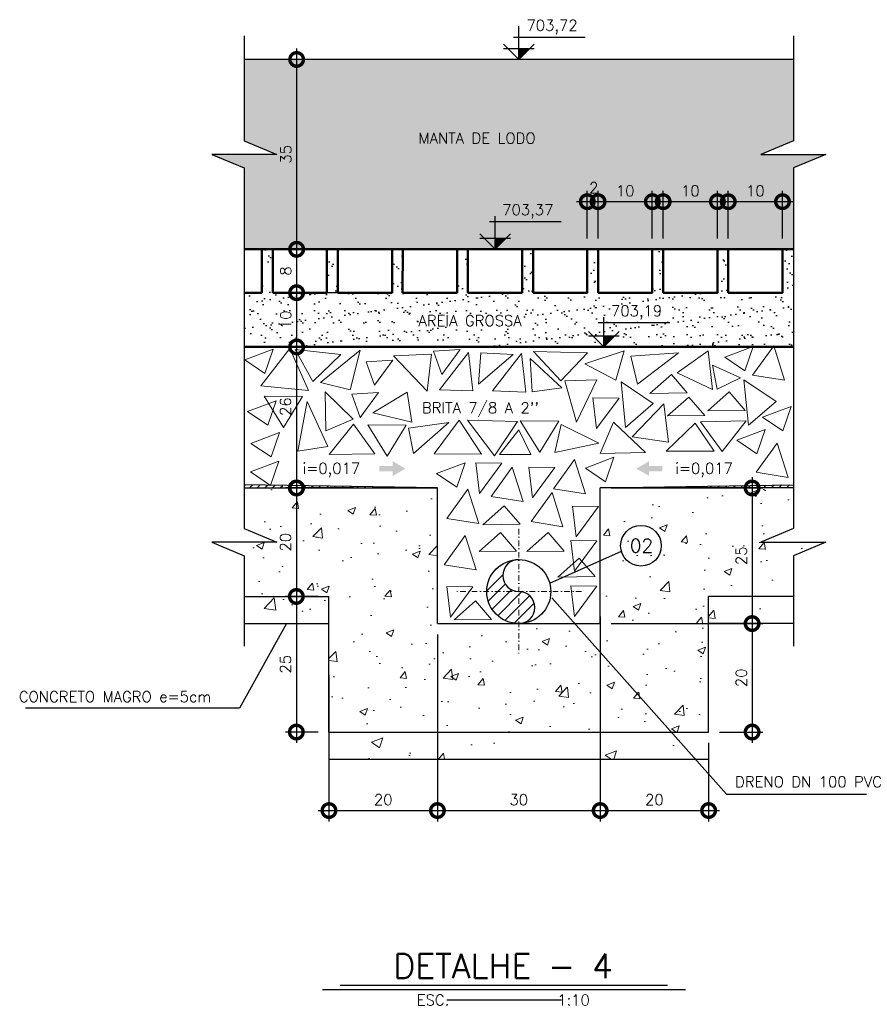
# Model space of a CAD drawing. Header units: millimetres. Extents: x 6945 to 10975, y 4271 to 7141.
# Tile 2 of 14: x 7506 to 7662, y 4643 to 4824. Entities that reach past the tile are written whole.
import ezdxf
from ezdxf.enums import TextEntityAlignment as Align

# ---------------------------------------------------------------- set-up
doc = ezdxf.new("R2010")
doc.units = ezdxf.units.MM
doc.header["$LTSCALE"] = 0.1
doc.header["$MEASUREMENT"] = 0
doc.linetypes.add('DASHDOT', pattern=[25.4, 12.7, -6.35, 0, -6.35])
doc.layers.get('Defpoints').update_dxf_attribs({"color": 200})
for name, color, linetype in [('-AREIA', 2, 'Continuous'), ('-HACHURA', 7, 'Continuous'), ('-LODO', 254, 'Continuous'), ('COTAS', 16, 'Continuous'), ('DIM', 7, 'Continuous'), ('ELEVAÇÃO', 2, 'Continuous'), ('ESTRUTURA', 6, 'Continuous'), ('LFINA', 3, 'Continuous'), ('RELAÇÀO', 2, 'Continuous'), ('TEXTO', 2, 'Continuous')]:
    doc.layers.add(name, color=color, linetype=linetype)
for name, color, linetype, lineweight in [('BAR-EIXOS', 7, 'DASHDOT', 20), ('BAR-PECAS', 2, 'Continuous', 30), ('CONCRETO', 3, 'Continuous', 9), ('PAREDE4', 3, 'Continuous', 50)]:
    doc.layers.add(name, color=color, linetype=linetype, lineweight=lineweight)
doc.styles.add('ROMAND', font='ROMANS.SHX', dxfattribs={"oblique": 15, "height": 800})
doc.styles.add('ROMANS', font='ROMANS.shx')
doc.dimstyles.new('DIM50', dxfattribs={"dimscale": 0, "dimtxt": 10, "dimasz": 20, "dimexe": 10, "dimexo": 10, "dimgap": 2.5, "dimtad": 1, "dimdec": 0, "dimtxsty": 'ROMANS', "dimblk": 'ARCHTICK', "dimblk1": 'DOTSMALL', "dimblk2": 'DOTSMALL', "dimsah": 1, "dimcen": 2.5, "dimdle": 10, "dimclrd": 7, "dimclre": 7, "dimclrt": 2, "dimazin": 0, "dimtfac": 1, "dimtdec": 0, "dimtmove": 2, "dimatfit": 3, "dimldrblk": 'ARCHTICK', "dimfxl": 0, "dimarcsym": 0})
pattern_1 = [(45, (-4558.4657, -289.1998), (-0.70710678, 0.70710678), [])]

# ---------------------------------------------------------------- blocks, each defined once
blk = doc.blocks.new('_DOTSMALL')
at = {"color": 0, "linetype": 'ByBlock', "const_width": 0.5}
blk.add_lwpolyline([(-0.0625, 0, 1), (0.0625, 0, 1)], format="xyb", close=True, dxfattribs=at)
blk = doc.blocks.new('*D4')
at = {"layer": 'Defpoints', "color": 0}
for p in [(7624.39, 4790.62), (7624.39, 4781.84), (7634.39, 4781.84)]:
    blk.add_point(p, dxfattribs=at)
at = {"layer": 'DIM', "color": 7, "lineweight": -2}
for p, q in [((7624.39, 4783.84), (7624.39, 4792.62)), ((7634.39, 4783.84), (7634.39, 4792.62)), ((7636.39, 4790.62), (7622.39, 4790.62))]:
    blk.add_line(p, q, dxfattribs=at)
at = {"layer": 'DIM', "color": 7, "lineweight": -2, "xscale": 5, "yscale": 5, "zscale": 5, "rotation": 180}
blk.add_blockref('_DOTSMALL', (7624.39, 4790.62), dxfattribs=at)
at = {"layer": 'DIM', "color": 7, "lineweight": -2, "xscale": 5, "yscale": 5, "zscale": 5}
blk.add_blockref('_DOTSMALL', (7634.39, 4790.62), dxfattribs=at)
at = {"layer": 'DIM', "color": 2, "insert": (7629.39, 4792.62), "char_height": 2, "attachment_point": 5, "style": 'ROMANS'}
blk.add_mtext('10', dxfattribs=at)
blk = doc.blocks.new('_ArchTick')
at = {"layer": 'COTAS', "color": 0, "const_width": 0.15}
blk.add_lwpolyline([(-0.5, -0.5), (0.5, 0.5)], dxfattribs=at)
blk = doc.blocks.new('*D5')
at = {"layer": 'Defpoints', "color": 0}
for p in [(7612.39, 4790.62), (7612.39, 4781.84), (7622.39, 4781.84)]:
    blk.add_point(p, dxfattribs=at)
at = {"layer": 'DIM', "color": 7, "lineweight": -2}
for p, q in [((7612.39, 4783.84), (7612.39, 4792.62)), ((7622.39, 4783.84), (7622.39, 4792.62)), ((7624.39, 4790.62), (7610.39, 4790.62))]:
    blk.add_line(p, q, dxfattribs=at)
at = {"layer": 'DIM', "color": 7, "lineweight": -2, "xscale": 5, "yscale": 5, "zscale": 5, "rotation": 180}
blk.add_blockref('_DOTSMALL', (7612.39, 4790.62), dxfattribs=at)
at = {"layer": 'DIM', "color": 7, "lineweight": -2, "xscale": 5, "yscale": 5, "zscale": 5}
blk.add_blockref('_DOTSMALL', (7622.39, 4790.62), dxfattribs=at)
at = {"layer": 'DIM', "color": 2, "insert": (7617.39, 4792.62), "char_height": 2, "attachment_point": 5, "style": 'ROMANS'}
blk.add_mtext('10', dxfattribs=at)
blk = doc.blocks.new('*D6')
at = {"layer": 'Defpoints', "color": 0}
for p in [(7610.39, 4790.62), (7610.39, 4781.84), (7612.39, 4781.84)]:
    blk.add_point(p, dxfattribs=at)
at = {"layer": 'DIM', "color": 7, "lineweight": -2}
for p, q in [((7610.39, 4783.84), (7610.39, 4792.62)), ((7612.39, 4783.84), (7612.39, 4792.62)), ((7614.39, 4790.62), (7608.39, 4790.62))]:
    blk.add_line(p, q, dxfattribs=at)
at = {"layer": 'DIM', "color": 7, "lineweight": -2, "xscale": 5, "yscale": 5, "zscale": 5, "rotation": 180}
blk.add_blockref('_DOTSMALL', (7610.39, 4790.62), dxfattribs=at)
at = {"layer": 'DIM', "color": 7, "lineweight": -2, "xscale": 5, "yscale": 5, "zscale": 5}
blk.add_blockref('_DOTSMALL', (7612.39, 4790.62), dxfattribs=at)
at = {"layer": 'DIM', "color": 2, "insert": (7611.59, 4793.19), "char_height": 2, "attachment_point": 5, "style": 'ROMANS'}
blk.add_mtext('2', dxfattribs=at)
blk = doc.blocks.new('*D3')
at = {"layer": 'Defpoints', "color": 0}
for p in [(7636.39, 4790.62), (7636.39, 4781.84), (7646.39, 4781.84)]:
    blk.add_point(p, dxfattribs=at)
at = {"layer": 'DIM', "color": 7, "lineweight": -2}
for p, q in [((7636.39, 4783.84), (7636.39, 4792.62)), ((7646.39, 4783.84), (7646.39, 4792.62)), ((7648.39, 4790.62), (7634.39, 4790.62))]:
    blk.add_line(p, q, dxfattribs=at)
at = {"layer": 'DIM', "color": 7, "lineweight": -2, "xscale": 5, "yscale": 5, "zscale": 5, "rotation": 180}
blk.add_blockref('_DOTSMALL', (7636.39, 4790.62), dxfattribs=at)
at = {"layer": 'DIM', "color": 7, "lineweight": -2, "xscale": 5, "yscale": 5, "zscale": 5}
blk.add_blockref('_DOTSMALL', (7646.39, 4790.62), dxfattribs=at)
at = {"layer": 'DIM', "color": 2, "insert": (7641.39, 4792.62), "char_height": 2, "attachment_point": 5, "style": 'ROMANS'}
blk.add_mtext('10', dxfattribs=at)
blk = doc.blocks.new('*D12')
at = {"layer": 'Defpoints', "color": 0}
for p in [(7584.29, 4816.84), (7556.81, 4781.84), (7584.29, 4781.84)]:
    blk.add_point(p, dxfattribs=at)
at = {"layer": 'DIM', "color": 7, "lineweight": -2}
for p, q in [((7556.81, 4818.84), (7556.81, 4779.84)), ((7582.29, 4816.84), (7554.81, 4816.84)), ((7582.29, 4781.84), (7554.81, 4781.84))]:
    blk.add_line(p, q, dxfattribs=at)
at = {"layer": 'DIM', "color": 7, "lineweight": -2, "xscale": 5, "yscale": 5, "zscale": 5}
for p, rotation in [((7556.81, 4816.84), 90), ((7556.81, 4781.84), 270)]:
    blk.add_blockref('_DOTSMALL', p, dxfattribs=dict(at, rotation=rotation))
at = {"layer": 'DIM', "color": 2, "insert": (7554.81, 4799.34), "char_height": 2, "attachment_point": 5, "rotation": 90, "style": 'ROMANS'}
blk.add_mtext('35', dxfattribs=at)
blk = doc.blocks.new('*D13')
at = {"layer": 'Defpoints', "color": 0}
for p in [(7572.91, 4781.84), (7556.8, 4773.84), (7570.91, 4773.84)]:
    blk.add_point(p, dxfattribs=at)
at = {"layer": 'DIM', "color": 7, "lineweight": -2}
for p, q in [((7556.8, 4783.84), (7556.8, 4771.84)), ((7570.91, 4781.84), (7554.8, 4781.84)), ((7568.91, 4773.84), (7554.8, 4773.84))]:
    blk.add_line(p, q, dxfattribs=at)
at = {"layer": 'DIM', "color": 7, "lineweight": -2, "xscale": 5, "yscale": 5, "zscale": 5}
for p, rotation in [((7556.8, 4781.84), 90), ((7556.8, 4773.84), 270)]:
    blk.add_blockref('_DOTSMALL', p, dxfattribs=dict(at, rotation=rotation))
at = {"layer": 'DIM', "color": 2, "insert": (7554.8, 4777.84), "char_height": 2, "attachment_point": 5, "rotation": 90, "style": 'ROMANS'}
blk.add_mtext('8', dxfattribs=at)
blk = doc.blocks.new('*D14')
at = {"layer": 'Defpoints', "color": 0}
for p in [(7572.91, 4773.84), (7556.8, 4763.84), (7556.8, 4763.84)]:
    blk.add_point(p, dxfattribs=at)
at = {"layer": 'DIM', "color": 7, "lineweight": -2}
for p, q in [((7556.8, 4775.84), (7556.8, 4761.84)), ((7570.91, 4773.84), (7554.8, 4773.84))]:
    blk.add_line(p, q, dxfattribs=at)
at = {"layer": 'DIM', "color": 7, "lineweight": -2, "xscale": 5, "yscale": 5, "zscale": 5}
for p, rotation in [((7556.8, 4773.84), 90), ((7556.8, 4763.84), 270)]:
    blk.add_blockref('_DOTSMALL', p, dxfattribs=dict(at, rotation=rotation))
at = {"layer": 'DIM', "color": 2, "insert": (7554.8, 4768.84), "char_height": 2, "attachment_point": 5, "rotation": 90, "style": 'ROMANS'}
blk.add_mtext('10', dxfattribs=at)
blk = doc.blocks.new('*D15')
at = {"layer": 'Defpoints', "color": 0}
for p in [(7556.8, 4763.84), (7556.8, 4737.84), (7569.29, 4737.84)]:
    blk.add_point(p, dxfattribs=at)
at = {"layer": 'DIM', "color": 7, "lineweight": -2}
for p, q in [((7556.8, 4765.84), (7556.8, 4735.84)), ((7567.29, 4737.84), (7554.8, 4737.84))]:
    blk.add_line(p, q, dxfattribs=at)
at = {"layer": 'DIM', "color": 7, "lineweight": -2, "xscale": 5, "yscale": 5, "zscale": 5}
for p, rotation in [((7556.8, 4763.84), 90), ((7556.8, 4737.84), 270)]:
    blk.add_blockref('_DOTSMALL', p, dxfattribs=dict(at, rotation=rotation))
at = {"layer": 'DIM', "color": 2, "insert": (7554.76, 4752.84), "char_height": 2, "attachment_point": 5, "rotation": 90, "style": 'ROMANS'}
blk.add_mtext('26', dxfattribs=at)
blk = doc.blocks.new('*D16')
at = {"layer": 'Defpoints', "color": 0}
for p in [(7562.39, 4737.84), (7556.75, 4717.84), (7562.77, 4717.84)]:
    blk.add_point(p, dxfattribs=at)
at = {"layer": 'DIM', "color": 7, "lineweight": -2}
for p, q in [((7556.75, 4739.84), (7556.75, 4715.84)), ((7560.39, 4737.84), (7554.75, 4737.84)), ((7560.77, 4717.84), (7554.75, 4717.84))]:
    blk.add_line(p, q, dxfattribs=at)
at = {"layer": 'DIM', "color": 7, "lineweight": -2, "xscale": 5, "yscale": 5, "zscale": 5}
for p, rotation in [((7556.75, 4737.84), 90), ((7556.75, 4717.84), 270)]:
    blk.add_blockref('_DOTSMALL', p, dxfattribs=dict(at, rotation=rotation))
at = {"layer": 'DIM', "color": 2, "insert": (7554.75, 4727.84), "char_height": 2, "attachment_point": 5, "rotation": 90, "style": 'ROMANS'}
blk.add_mtext('20', dxfattribs=at)
blk = doc.blocks.new('*D17')
at = {"layer": 'Defpoints', "color": 0}
for p in [(7562.77, 4717.84), (7556.75, 4692.84), (7562.77, 4692.84)]:
    blk.add_point(p, dxfattribs=at)
at = {"layer": 'DIM', "color": 7, "lineweight": -2}
for p, q in [((7556.75, 4719.84), (7556.75, 4690.84)), ((7560.77, 4717.84), (7554.75, 4717.84)), ((7560.77, 4692.84), (7554.75, 4692.84))]:
    blk.add_line(p, q, dxfattribs=at)
at = {"layer": 'DIM', "color": 7, "lineweight": -2, "xscale": 5, "yscale": 5, "zscale": 5}
for p, rotation in [((7556.75, 4717.84), 90), ((7556.75, 4692.84), 270)]:
    blk.add_blockref('_DOTSMALL', p, dxfattribs=dict(at, rotation=rotation))
at = {"layer": 'DIM', "color": 2, "insert": (7554.75, 4705.34), "char_height": 2, "attachment_point": 5, "rotation": 90, "style": 'ROMANS'}
blk.add_mtext('25', dxfattribs=at)
blk = doc.blocks.new('*D18')
at = {"layer": 'Defpoints', "color": 0}
for p in [(7612.77, 4737.84), (7612.77, 4712.84), (7640.79, 4712.84)]:
    blk.add_point(p, dxfattribs=at)
at = {"layer": 'DIM', "color": 7, "lineweight": -2}
for p, q in [((7640.79, 4739.84), (7640.79, 4710.84)), ((7614.77, 4737.84), (7642.79, 4737.84)), ((7614.77, 4712.84), (7642.79, 4712.84))]:
    blk.add_line(p, q, dxfattribs=at)
at = {"layer": 'DIM', "color": 7, "lineweight": -2, "xscale": 5, "yscale": 5, "zscale": 5}
for p, rotation in [((7640.79, 4737.84), 90), ((7640.79, 4712.84), 270)]:
    blk.add_blockref('_DOTSMALL', p, dxfattribs=dict(at, rotation=rotation))
at = {"layer": 'DIM', "color": 2, "insert": (7638.79, 4725.34), "char_height": 2, "attachment_point": 5, "rotation": 90, "style": 'ROMANS'}
blk.add_mtext('25', dxfattribs=at)
blk = doc.blocks.new('*D19')
at = {"layer": 'Defpoints', "color": 0}
for p in [(7612.77, 4712.84), (7632.77, 4692.84), (7640.79, 4692.84)]:
    blk.add_point(p, dxfattribs=at)
at = {"layer": 'DIM', "color": 7, "lineweight": -2}
for p, q in [((7640.79, 4714.84), (7640.79, 4690.84)), ((7614.77, 4712.84), (7642.79, 4712.84)), ((7634.77, 4692.84), (7642.79, 4692.84))]:
    blk.add_line(p, q, dxfattribs=at)
at = {"layer": 'DIM', "color": 7, "lineweight": -2, "xscale": 5, "yscale": 5, "zscale": 5}
for p, rotation in [((7640.79, 4712.84), 90), ((7640.79, 4692.84), 270)]:
    blk.add_blockref('_DOTSMALL', p, dxfattribs=dict(at, rotation=rotation))
at = {"layer": 'DIM', "color": 2, "insert": (7638.79, 4702.84), "char_height": 2, "attachment_point": 5, "rotation": 90, "style": 'ROMANS'}
blk.add_mtext('20', dxfattribs=at)
blk = doc.blocks.new('*D20')
at = {"layer": 'Defpoints', "color": 0}
for p in [(7582.77, 4712.84), (7562.77, 4705.34), (7582.77, 4678.37)]:
    blk.add_point(p, dxfattribs=at)
at = {"layer": 'DIM', "color": 7, "lineweight": -2}
for p, q in [((7582.77, 4710.84), (7582.77, 4676.37)), ((7562.77, 4703.34), (7562.77, 4676.37)), ((7560.77, 4678.37), (7584.77, 4678.37))]:
    blk.add_line(p, q, dxfattribs=at)
at = {"layer": 'DIM', "color": 7, "lineweight": -2, "xscale": 5, "yscale": 5, "zscale": 5, "rotation": 180}
blk.add_blockref('_DOTSMALL', (7562.77, 4678.37), dxfattribs=at)
at = {"layer": 'DIM', "color": 7, "lineweight": -2, "xscale": 5, "yscale": 5, "zscale": 5}
blk.add_blockref('_DOTSMALL', (7582.77, 4678.37), dxfattribs=at)
at = {"layer": 'DIM', "color": 2, "insert": (7572.77, 4680.37), "char_height": 2, "attachment_point": 5, "style": 'ROMANS'}
blk.add_mtext('20', dxfattribs=at)
blk = doc.blocks.new('*D21')
at = {"layer": 'Defpoints', "color": 0}
for p in [(7612.77, 4716.12), (7582.77, 4712.84), (7612.77, 4678.37)]:
    blk.add_point(p, dxfattribs=at)
at = {"layer": 'DIM', "color": 7, "lineweight": -2}
for p, q in [((7612.77, 4714.12), (7612.77, 4676.37)), ((7582.77, 4710.84), (7582.77, 4676.37)), ((7580.77, 4678.37), (7614.77, 4678.37))]:
    blk.add_line(p, q, dxfattribs=at)
at = {"layer": 'DIM', "color": 7, "lineweight": -2, "xscale": 5, "yscale": 5, "zscale": 5, "rotation": 180}
blk.add_blockref('_DOTSMALL', (7582.77, 4678.37), dxfattribs=at)
at = {"layer": 'DIM', "color": 7, "lineweight": -2, "xscale": 5, "yscale": 5, "zscale": 5}
blk.add_blockref('_DOTSMALL', (7612.77, 4678.37), dxfattribs=at)
at = {"layer": 'DIM', "color": 2, "insert": (7597.77, 4680.37), "char_height": 2, "attachment_point": 5, "style": 'ROMANS'}
blk.add_mtext('30', dxfattribs=at)
blk = doc.blocks.new('*D22')
at = {"layer": 'Defpoints', "color": 0}
for p in [(7612.77, 4716.12), (7632.77, 4692.84), (7632.77, 4678.37)]:
    blk.add_point(p, dxfattribs=at)
at = {"layer": 'DIM', "color": 7, "lineweight": -2}
for p, q in [((7612.77, 4714.12), (7612.77, 4676.37)), ((7632.77, 4690.84), (7632.77, 4676.37)), ((7610.77, 4678.37), (7634.77, 4678.37))]:
    blk.add_line(p, q, dxfattribs=at)
at = {"layer": 'DIM', "color": 7, "lineweight": -2, "xscale": 5, "yscale": 5, "zscale": 5, "rotation": 180}
blk.add_blockref('_DOTSMALL', (7612.77, 4678.37), dxfattribs=at)
at = {"layer": 'DIM', "color": 7, "lineweight": -2, "xscale": 5, "yscale": 5, "zscale": 5}
blk.add_blockref('_DOTSMALL', (7632.77, 4678.37), dxfattribs=at)
at = {"layer": 'DIM', "color": 2, "insert": (7622.77, 4680.37), "char_height": 2, "attachment_point": 5, "style": 'ROMANS'}
blk.add_mtext('20', dxfattribs=at)

msp = doc.modelspace()

# ---------------------------------------------------------------- hatches: boundary and pattern name
at = {"layer": '-AREIA'}
h = msp.add_hatch(dxfattribs=at)
h.set_pattern_fill('AR-SAND', color=50, scale=1.8, style=0)
h.set_pattern_definition([(37.5, (-4558.4657, -289.1998), (-0.11338804, 3.4682828), [0, -2.736, 0, -3.06, 0, -2.925]), (7.5, (-4558.4657, -289.2), (3.185598, 5.0798629), [0, -1.476, 0, -2.466, 0, -0.945]), (327.5, (-4560.6797, -289.1998), (5.60545535, 0.0101863), [0, -0.9, 0, -3.24, 0, -4.23]), (317.5, (-4560.6797, -289.2), (5.4110279, 1.579816), [0, -0.45, 0, -2.124, 0, -2.43])])
h.paths.add_polyline_path([(7648.39, 4781.84), (7646.39, 4781.84), (7646.39, 4773.84), (7636.39, 4773.84), (7636.39, 4781.84), (7634.39, 4781.84), (7634.39, 4773.84), (7624.39, 4773.84), (7624.39, 4781.84), (7622.39, 4781.84), (7622.39, 4773.84), (7612.39, 4773.84), (7612.39, 4781.84), (7610.39, 4781.84), (7610.39, 4773.84), (7600.39, 4773.84), (7600.39, 4781.84), (7598.39, 4781.84), (7598.39, 4773.84), (7597.77, 4773.84), (7597.77, 4763.84), (7613.43, 4763.84), (7611.41, 4765.87), (7615.46, 4765.87), (7613.43, 4763.84), (7640.81, 4763.84), (7640.99, 4763.91), (7640.97, 4763.84), (7644.63, 4763.84), (7644.78, 4764.04), (7644.84, 4763.84), (7648.39, 4763.84)])
h.paths.add_polyline_path([(7597.77, 4773.84), (7588.39, 4773.84), (7588.39, 4781.84), (7586.39, 4781.84), (7586.39, 4773.84), (7576.34, 4773.84), (7576.39, 4781.84), (7574.39, 4781.84), (7574.39, 4773.84), (7564.39, 4773.84), (7564.39, 4781.84), (7562.39, 4781.84), (7562.39, 4773.84), (7552.39, 4773.84), (7552.39, 4781.84), (7550.39, 4781.84), (7550.39, 4773.84), (7547.16, 4773.84), (7547.16, 4763.84), (7597.77, 4763.84)])
h.paths.add_polyline_path([(7614.46, 4768.53), (7625.55, 4768.53), (7625.55, 4772.1), (7614.46, 4772.1)], flags=24)
h.paths.add_polyline_path([(7578.87, 4767.19), (7601.3, 4767.19), (7601.3, 4770.19), (7578.87, 4770.19)], flags=9)
h.paths.add_polyline_path([(7553.3, 4766.87), (7553.3, 4770.82), (7556.3, 4770.82), (7556.3, 4766.87)], flags=24)
at = {"layer": '-HACHURA'}
h = msp.add_hatch(dxfattribs=at)
h.set_pattern_fill('ANSI31', color=256, scale=8, style=0)
h.set_pattern_definition(pattern_1)
h.paths.add_polyline_path([(7552.03, 4738.36), (7552, 4738.28), (7551.89, 4738.36), (7547.16, 4738.44), (7547.16, 4737.84), (7582.77, 4737.84)])
h = msp.add_hatch(dxfattribs=at)
h.set_pattern_fill('ANSI31', color=256, scale=8, style=0)
h.set_pattern_definition(pattern_1)
h.paths.add_polyline_path([(7648.39, 4738.44), (7612.77, 4737.84), (7648.39, 4737.84)])
at = {"layer": '-LODO'}
h = msp.add_hatch(color=256, dxfattribs=at)
h.paths.add_polyline_path([(7597.77, 4816.84), (7547.16, 4816.84), (7547.16, 4801.84), (7553.16, 4799.34), (7541.16, 4799.34), (7547.16, 4796.84), (7547.16, 4781.84), (7550.39, 4781.84), (7597.77, 4781.84)])
h.paths.add_polyline_path([(7648.39, 4816.84), (7597.77, 4816.84), (7597.77, 4781.84), (7598.39, 4781.84), (7648.39, 4781.84), (7648.39, 4796.84), (7654.39, 4799.34), (7642.39, 4799.34), (7648.39, 4801.84)])
h.paths.add_polyline_path([(7553.31, 4797.22), (7553.31, 4801.46), (7556.31, 4801.46), (7556.31, 4797.22)], flags=24)
h.paths.add_polyline_path([(7594.42, 4787.16), (7605.51, 4787.16), (7605.51, 4790.73), (7594.42, 4790.73)], flags=9)
h.paths.add_polyline_path([(7579.15, 4800.83), (7604.44, 4800.83), (7604.44, 4803.83), (7579.15, 4803.83)], flags=9)
h.paths.add_polyline_path([(7627.41, 4794.12), (7631.37, 4794.12), (7631.37, 4791.12), (7627.41, 4791.12)], flags=24)
h.paths.add_polyline_path([(7615.41, 4794.12), (7619.37, 4794.12), (7619.37, 4791.12), (7615.41, 4791.12)], flags=24)
h.paths.add_polyline_path([(7610.42, 4794.69), (7612.76, 4794.69), (7612.76, 4791.69), (7610.42, 4791.69)], flags=24)
h.paths.add_polyline_path([(7639.41, 4794.12), (7643.37, 4794.12), (7643.37, 4791.12), (7639.41, 4791.12)], flags=24)
at = {"linetype": 'Continuous'}
for points in [[(7574.52, 4741.89), (7574.52, 4742.77), (7576.87, 4741.41), (7574.52, 4740.06), (7574.52, 4740.93), (7572.06, 4740.93), (7572.06, 4741.89)], [(7621.79, 4741.89), (7621.79, 4742.77), (7619.44, 4741.41), (7621.79, 4740.06), (7621.79, 4740.93), (7624.25, 4740.93), (7624.25, 4741.89)]]:
    msp.add_hatch(color=7, dxfattribs=at).paths.add_polyline_path(points)
at = {"layer": 'BAR-PECAS'}
h = msp.add_hatch(dxfattribs=at)
h.set_pattern_fill('ANSI31', color=9, scale=12.494118, style=0)
h.set_pattern_definition([(45, (-5963.63, -2764.9703), (-1.10433441, 1.10433441), [])])
edge = h.paths.add_edge_path()
edge.add_arc((7597.77, 4718.74), 5.9, 90, 270)
edge.add_arc((7597.77, 4715.79), 2.95, 270, 450)
edge.add_arc((7597.77, 4721.69), 2.95, 90, 270, ccw=False)
at = {"layer": 'CONCRETO'}
h = msp.add_hatch(dxfattribs=at)
h.set_pattern_fill('AR-CONC', color=256, scale=2, style=0)
h.set_pattern_definition([(50, (-4558.466, -289.2), (14.345204, -1.255043), [1.5, -16.5]), (355, (-4558.466, -289.2), (-2.775027, 15.043843), [1.2, -13.2]), (100.4514, (-4557.27, -289.304), (11.570188, 13.788791), [1.274804, -14.022842]), (46.1842, (-4558.466, -285.2), (21.34482, -3.31038), [2.25, -24.75]), (96.6356, (-4556.687, -285.476), (18.693254, 19.482357), [1.912206, -21.03426]), (351.1842, (-4558.466, -285.2), (18.69324, 19.482372), [1.8, -19.8]), (21, (-4556.466, -286.2), (11.938141, -8.052378), [1.5, -16.5]), (326, (-4556.466, -286.2), (4.866307, 14.503001), [1.2, -13.2]), (71.4514, (-4555.471, -286.871), (16.804453, 6.45061), [1.274804, -14.022842]), (37.5, (-4558.4657, -289.2), (0.2431971, 6.657877), [0, -13.04, 0, -13.4, 0, -13.25]), (7.5, (-4558.466, -289.2), (5.2613907, 7.8882342), [0, -7.64, 0, -12.74, 0, -5.05]), (327.5, (-4562.9257, -289.2), (10.6764487, -0.4510974), [0, -5, 0, -15.6, 0, -20.7]), (317.5, (-4564.926, -289.2), (11.6637234, 2.0020996), [0, -6.5, 0, -10.36, 0, -14.7])])
h.paths.add_polyline_path([(7582.77, 4737.84), (7547.16, 4737.84), (7547.16, 4730.34), (7553.16, 4727.84), (7541.16, 4727.84), (7547.16, 4725.34), (7547.16, 4717.84), (7562.77, 4717.84), (7562.77, 4692.84), (7625.89, 4692.84), (7608.11, 4712.84), (7582.77, 4712.84)])
h.paths.add_polyline_path([(7625.89, 4692.84), (7632.77, 4692.84), (7632.77, 4717.84), (7648.39, 4717.84), (7648.39, 4725.34), (7654.39, 4727.84), (7642.39, 4727.84), (7648.39, 4730.34), (7648.39, 4737.84), (7612.77, 4737.84), (7612.77, 4712.84), (7608.11, 4712.84)])
h.paths.add_polyline_path([(7553.25, 4725.72), (7553.25, 4729.96), (7556.25, 4729.96), (7556.25, 4725.72)], flags=24)
h.paths.add_polyline_path([(7637.29, 4723.22), (7637.29, 4727.46), (7640.29, 4727.46), (7640.29, 4723.22)], flags=24)
h = msp.add_hatch(dxfattribs=at)
h.set_pattern_fill('AR-CONC', scale=2.4, style=0)
h.set_pattern_definition([(50, (0, 0), (17.214244, -1.506051), [1.8, -19.8]), (355, (0, 0), (-3.330032, 18.05261), [1.44, -15.84]), (100.4514, (1.435, -0.126), (13.884225, 16.54655), [1.529765, -16.82741]), (46.1842, (0, 4.8), (25.613785, -3.972456), [2.7, -29.7]), (96.6356, (2.134, 4.47), (22.431905, 23.37883), [2.29465, -25.24111]), (351.1842, (0, 4.8), (22.43189, 23.37885), [2.16, -23.76]), (21, (2.4, 3.6), (14.32577, -9.662853), [1.8, -19.8]), (326, (2.4, 3.6), (5.839568, 17.4036), [1.44, -15.84]), (71.4514, (3.594, 2.795), (20.165343, 7.740732), [1.529765, -16.82741]), (37.5, (0, 0), (0.2918365, 7.9894525), [0, -15.648, 0, -16.08, 0, -15.9]), (7.5, (0, 0), (6.313669, 9.465881), [0, -9.168, 0, -15.288, 0, -6.06]), (327.5, (-5.352, 0), (12.8117385, -0.541317), [0, -6, 0, -18.72, 0, -24.84]), (317.5, (-7.752, 0), (13.996468, 2.40252), [0, -7.8, 0, -12.432, 0, -17.64])])
h.paths.add_polyline_path([(7648.39, 4712.84), (7648.39, 4717.84), (7632.77, 4717.84), (7632.77, 4712.84)])
h.paths.add_polyline_path([(7562.77, 4712.84), (7562.77, 4717.84), (7547.16, 4717.84), (7547.16, 4712.84)])
h = msp.add_hatch(dxfattribs=at)
h.set_pattern_fill('AR-CONC', scale=3, style=0)
h.set_pattern_definition([(50, (0, 0), (21.517805, -1.882564), [2.25, -24.75]), (355, (0, 0), (-4.16254, 22.565764), [1.8, -19.8]), (100.4514, (1.793, -0.157), (17.35528, 20.683186), [1.912206, -21.034263]), (46.1842, (0, 6), (32.01723, -4.96557), [3.375, -37.125]), (96.6356, (2.668, 5.586), (28.03988, 29.22354), [2.86831, -31.55139]), (351.1842, (0, 6), (28.03986, 29.22356), [2.7, -29.7]), (21, (3, 4.5), (17.90721, -12.078567), [2.25, -24.75]), (326, (3, 4.5), (7.29946, 21.7545), [1.8, -19.8]), (71.4514, (4.492, 3.493), (25.20668, 9.675915), [1.912206, -21.034263]), (37.5, (0, 0), (0.3647957, 9.9868156), [0, -19.56, 0, -20.1, 0, -19.875]), (7.5, (0, 0), (7.892086, 11.832351), [0, -11.46, 0, -19.11, 0, -7.575]), (327.5, (-6.69, 0), (16.014673, -0.676646), [0, -7.5, 0, -23.4, 0, -31.05]), (317.5, (-9.69, 0), (17.495585, 3.00315), [0, -9.75, 0, -15.54, 0, -22.05])])
h.paths.add_polyline_path([(7625.89, 4692.84), (7562.77, 4692.84), (7562.77, 4687.84), (7630.33, 4687.84)])
h.paths.add_polyline_path([(7632.77, 4692.84), (7625.89, 4692.84), (7630.33, 4687.84), (7632.77, 4687.84)])
at = {"layer": 'ELEVAÇÃO'}
for points in [[(7597.77, 4818.87), (7599.8, 4818.87), (7597.77, 4816.84)], [(7593.39, 4783.87), (7595.42, 4783.87), (7593.39, 4781.84)], [(7613.43, 4765.87), (7615.46, 4765.87), (7613.43, 4763.84)]]:
    msp.add_hatch(color=256, dxfattribs=at).paths.add_polyline_path(points)

# ---------------------------------------------------------------- linework, layer by layer
at = {"layer": '-HACHURA', "color": 50}
for p, q in [((7582.77, 4737.84), (7547.16, 4738.44)), ((7612.77, 4737.84), (7648.39, 4738.44))]:
    msp.add_line(p, q, dxfattribs=at)
at = {"layer": 'BAR-EIXOS', "ltscale": 0.8}
for p, q in [((7597.77, 4730.28), (7597.77, 4707.21)), ((7609.31, 4718.74), (7586.24, 4718.74))]:
    msp.add_line(p, q, dxfattribs=at)
at = {"layer": 'BAR-PECAS', "color": 50}
msp.add_circle((7597.77, 4718.74), 5.9, dxfattribs=at)
for centre, start, end in [((7597.77, 4721.69), 90, 270), ((7597.77, 4715.79), 270, 90)]:
    msp.add_arc(centre, 2.95, start, end, dxfattribs=at)
at = {"layer": 'CONCRETO', "color": 50}
for p, q in [((7612.87, 4766.19), (7612.87, 4766.19)), ((7612.87, 4764.32), (7612.87, 4764.32)), ((7614.75, 4764.32), (7614.75, 4764.32))]:
    msp.add_line(p, q, dxfattribs=at)
at = {"layer": 'CONCRETO'}
for points in [[(7547.24, 4761.45), (7552.5, 4763.43), (7550.97, 4758.94)], [(7550.2, 4756.69), (7555.57, 4763.56), (7558.97, 4755.82)], [(7556.56, 4763.35), (7564.93, 4762.46), (7559.82, 4757.45)], [(7561.22, 4757.26), (7568.52, 4763.25), (7566.66, 4755.93)], [(7582.06, 4763.06), (7586.97, 4763.36), (7583.57, 4758.76)], [(7609.93, 4760.72), (7617.2, 4763.1), (7615.67, 4757.72)], [(7626.98, 4759.09), (7632.67, 4763.12), (7633.49, 4756.01)], [(7635.74, 4761.93), (7640.99, 4763.91), (7639.46, 4759.42)], [(7640.89, 4758.66), (7644.78, 4764.04), (7646.79, 4757.72)], [(7569.62, 4761.07), (7574.53, 4761.38), (7571.14, 4756.77)], [(7580.89, 4755.66), (7574.66, 4762.19), (7581.66, 4762.48)], [(7583.12, 4755.96), (7588.5, 4762.84), (7589.32, 4755.73)], [(7590.31, 4756.95), (7590.75, 4762.74), (7596.74, 4762.46)], [(7592.89, 4755.73), (7598.27, 4762.6), (7599.09, 4755.49)], [(7599.87, 4761.69), (7605.7, 4756.33), (7600.21, 4755.57)], [(7600.45, 4762.99), (7610.45, 4762.75), (7605.49, 4757.59)], [(7618.42, 4762.15), (7627.19, 4762.76), (7619.65, 4756.96)], [(7633.5, 4760.48), (7638.62, 4758.16), (7634.36, 4756.07)], [(7606.26, 4757.58), (7612.17, 4757.8), (7608.4, 4749.96)], [(7628.84, 4755.35), (7621.96, 4755.28), (7625.9, 4758.74)], [(7640.1, 4749.39), (7639.28, 4757.77), (7645.21, 4753.77)], [(7617.44, 4749.01), (7616.62, 4757.39), (7622.56, 4753.39)], [(7550.79, 4754.75), (7557.9, 4754.69), (7554.38, 4749)], [(7562.18, 4748.36), (7562.04, 4755.55), (7567.21, 4750.51)], [(7566.98, 4755.12), (7571.89, 4755.43), (7568.49, 4750.82)], [(7570.86, 4751.69), (7577.21, 4755.48), (7578.07, 4749.95)], [(7611.45, 4754.46), (7616.25, 4754.4), (7612.11, 4748.81)], [(7632.05, 4751.2), (7625.17, 4751.13), (7629.11, 4754.59)], [(7639.51, 4752.14), (7632.63, 4752.08), (7636.57, 4755.54)], [(7547.76, 4751.95), (7553.02, 4753.93), (7551.48, 4749.44)], [(7558.77, 4753.77), (7562.58, 4745.5), (7557.05, 4744.64)], [(7618.69, 4747.29), (7624.52, 4753.37), (7625.35, 4746.26)], [(7642.72, 4750.91), (7647.98, 4752.89), (7646.45, 4748.4)], [(7571.24, 4744.11), (7562.82, 4744.03), (7567.32, 4749.59)], [(7569.92, 4749.45), (7577.03, 4749.4), (7573.52, 4743.7)], [(7577.46, 4748.84), (7584.86, 4749.91), (7578.34, 4744.22)], [(7582.16, 4744.13), (7586.8, 4750.33), (7590.89, 4744.06)], [(7588.33, 4750.31), (7597.51, 4750.12), (7593.26, 4743.78)], [(7598.03, 4750.22), (7605.14, 4750.17), (7601.62, 4744.47)], [(7605.56, 4749.55), (7612.54, 4746.08), (7604.39, 4744.37)], [(7621.11, 4744.37), (7612.78, 4744.19), (7615.22, 4749.96)], [(7624.95, 4744.62), (7630.28, 4749.78), (7633.82, 4744.62)], [(7631.27, 4750.02), (7639.69, 4750.19), (7635.25, 4744.58)], [(7637.97, 4746.68), (7643.22, 4748.65), (7641.69, 4744.16)], [(7548.38, 4746.06), (7553.64, 4748.04), (7552.1, 4743.55)], [(7594.19, 4743.98), (7597.76, 4748.55), (7600, 4744.03)], [(7641.51, 4740.73), (7645.4, 4746.12), (7647.41, 4739.8)], [(7610.05, 4741.51), (7615.31, 4743.49), (7613.78, 4739)], [(7548.28, 4740.79), (7553.53, 4742.77), (7552, 4738.28)], [(7582.6, 4740.48), (7587.86, 4742.46), (7586.32, 4737.97)], [(7589.85, 4742.49), (7594.66, 4742.43), (7590.52, 4736.84)], [(7592.67, 4736.29), (7596.55, 4741.68), (7598.56, 4735.36)], [(7599.62, 4741.7), (7604.43, 4741.64), (7600.29, 4736.05)], [(7604.17, 4737.71), (7608.06, 4743.1), (7610.07, 4736.77)], [(7584.47, 4732.2), (7588.36, 4737.59), (7590.37, 4731.26)], [(7600.02, 4731.63), (7603.9, 4737.02), (7605.91, 4730.69)], [(7598.02, 4731.14), (7591.14, 4731.07), (7595.08, 4734.53)], [(7607.66, 4734.46), (7612.47, 4734.4), (7608.33, 4728.81)], [(7584, 4723.69), (7587.88, 4729.08), (7589.9, 4722.76)], [(7597.32, 4726.21), (7590.44, 4726.15), (7594.38, 4729.61)], [(7606.15, 4726.21), (7599.26, 4726.15), (7603.21, 4729.61)], [(7607.35, 4728.16), (7612.15, 4728.1), (7608.02, 4722.51)], [(7611.82, 4721.49), (7604.94, 4721.42), (7608.88, 4724.88)], [(7584.5, 4719.65), (7589.3, 4719.59), (7585.16, 4714)], [(7607.35, 4719.81), (7612.15, 4719.75), (7608.02, 4714.16)], [(7592.75, 4713.61), (7585.87, 4713.55), (7589.81, 4717.01)]]:
    msp.add_lwpolyline(points, close=True, dxfattribs=at)
at = {"layer": 'DIM'}
for p, q in [((7642.39, 4799.34), (7654.39, 4799.34)), ((7642.39, 4727.84), (7654.39, 4727.84))]:
    msp.add_line(p, q, dxfattribs=at)
at = {"layer": 'DIM', "color": 7}
msp.add_line((7595.77, 4763.84), (7568.29, 4763.84), dxfattribs=at)
msp.add_line((7595.77, 4763.84), (7568.29, 4763.84), dxfattribs=at)
at = {"layer": 'ELEVAÇÃO', "color": 3, "linetype": 'Continuous'}
for p, q in [((7597.77, 4816.84), (7597.77, 4822.97)), ((7597.77, 4816.84), (7594.94, 4819.67)), ((7596.77, 4820.97), (7609.98, 4820.97)), ((7597.77, 4816.84), (7600.6, 4819.67)), ((7594.94, 4818.87), (7600.6, 4818.87)), ((7592.39, 4786.97), (7605.6, 4786.97)), ((7593.39, 4781.84), (7593.39, 4787.97)), ((7593.39, 4781.84), (7590.56, 4784.67)), ((7590.56, 4783.87), (7596.22, 4783.87)), ((7593.39, 4781.84), (7596.22, 4784.67)), ((7613.43, 4763.84), (7613.43, 4769.34)), ((7612.43, 4768.34), (7625.64, 4768.34)), ((7613.43, 4763.84), (7610.61, 4766.67)), ((7610.61, 4765.87), (7616.26, 4765.87)), ((7613.43, 4763.84), (7616.26, 4766.67))]:
    msp.add_line(p, q, dxfattribs=at)
at = {"layer": 'ESTRUTURA'}
for p, q in [((7547.16, 4737.84), (7582.77, 4737.84)), ((7582.77, 4712.84), (7582.77, 4737.84)), ((7612.77, 4712.84), (7612.77, 4737.84)), ((7648.39, 4737.84), (7612.77, 4737.84)), ((7547.16, 4717.84), (7562.77, 4717.84)), ((7562.77, 4692.84), (7562.77, 4717.84)), ((7632.77, 4692.84), (7632.77, 4717.84)), ((7648.39, 4717.84), (7632.77, 4717.84)), ((7582.77, 4712.84), (7612.77, 4712.84)), ((7562.77, 4692.84), (7632.77, 4692.84))]:
    msp.add_line(p, q, dxfattribs=at)
at = {"layer": 'ESTRUTURA', "color": 4}
for p, q in [((7547.16, 4712.84), (7562.77, 4712.84)), ((7648.39, 4712.84), (7632.77, 4712.84)), ((7562.77, 4687.84), (7632.77, 4687.84))]:
    msp.add_line(p, q, dxfattribs=at)
at = {"layer": 'ESTRUTURA', "color": 7}
for points in [[(7547.16, 4821.2), (7547.16, 4801.84), (7553.16, 4799.34), (7541.16, 4799.34), (7547.16, 4796.84), (7547.16, 4730.34), (7553.16, 4727.84), (7541.16, 4727.84), (7547.16, 4725.34), (7547.16, 4708.67)], [(7648.39, 4821.2), (7648.39, 4801.84), (7642.39, 4799.34), (7654.39, 4799.34), (7648.39, 4796.84), (7648.39, 4730.34), (7642.39, 4727.84), (7654.39, 4727.84), (7648.39, 4725.34), (7648.39, 4708.67)]]:
    msp.add_lwpolyline(points, dxfattribs=at)
at = {"layer": 'LFINA'}
msp.add_line((7648.39, 4816.84), (7547.16, 4816.84), dxfattribs=at)
at = {"layer": 'PAREDE4', "color": 9}
msp.add_line((7648.39, 4781.84), (7547.16, 4781.84), dxfattribs=at)
at = {"layer": 'PAREDE4', "color": 7}
msp.add_line((7648.39, 4763.84), (7547.16, 4763.84), dxfattribs=at)
at = {"layer": 'PAREDE4', "color": 50}
msp.add_lwpolyline([(7547.16, 4773.84), (7550.39, 4773.84), (7550.39, 4781.84), (7547.16, 4781.84)], dxfattribs=at)
for points in [[(7552.39, 4773.84), (7562.39, 4773.84), (7562.39, 4781.84), (7552.39, 4781.84)], [(7564.39, 4773.84), (7574.39, 4773.84), (7574.39, 4781.84), (7564.39, 4781.84)], [(7576.34, 4773.84), (7586.39, 4773.84), (7586.39, 4781.84), (7576.39, 4781.84)], [(7588.39, 4773.84), (7598.39, 4773.84), (7598.39, 4781.84), (7588.39, 4781.84)], [(7600.39, 4773.84), (7610.39, 4773.84), (7610.39, 4781.84), (7600.39, 4781.84)], [(7612.39, 4773.84), (7622.39, 4773.84), (7622.39, 4781.84), (7612.39, 4781.84)], [(7624.39, 4773.84), (7634.39, 4773.84), (7634.39, 4781.84), (7624.39, 4781.84)], [(7636.39, 4773.84), (7646.39, 4773.84), (7646.39, 4781.84), (7636.39, 4781.84)]]:
    msp.add_lwpolyline(points, close=True, dxfattribs=at)
at = {"layer": 'RELAÇÀO', "color": 3}
msp.add_line((7603.47, 4720.28), (7616.68, 4726.18), dxfattribs=at)
for points in [[(7603.87, 4717.61), (7636.08, 4681.38), (7661.87, 4681.38)], [(7554.96, 4712.84), (7546.29, 4697.23), (7506.79, 4697.23)]]:
    msp.add_lwpolyline(points, dxfattribs=at)
msp.add_circle((7620.3, 4727.19), 3.75, dxfattribs=at)
at = {"layer": 'TEXTO', "color": 7, "ltscale": 0.3}
msp.add_line((7561.55, 4645.4), (7628.48, 4645.4), dxfattribs=at)
at = {"layer": 'TEXTO', "color": 6, "ltscale": 0.3}
msp.add_line((7564.83, 4646.19), (7625.2, 4646.19), dxfattribs=at)
at = {"layer": 'TEXTO', "ltscale": 0.3}
msp.add_line((7605.62, 4643.43), (7584.51, 4643.43), dxfattribs=at)

# ---------------------------------------------------------------- texts
at = {"layer": 'RELAÇÀO', "style": 'ROMANS'}
msp.add_text('02', height=2.5, dxfattribs=at).set_placement((7620.39, 4727.19), align=Align.MIDDLE)
at = {"layer": 'TEXTO', "style": 'ROMANS'}
for s, rotation, p in [('703,72', 0, (7599.19, 4822.13)), ('MANTA DE LODO', 0, (7579.27, 4801.33)), ('703,37', 0, (7594.72, 4788.13)), ('703,19', 0, (7614.77, 4769.5)), ('AREIA GROSSA', 0, (7579.27, 4767.69)), ("BRITA 7/8 A 2''", 0, (7579.9, 4751.62)), ('i=0,017', 360, (7557.89, 4740.46)), ('i=0,017', 0, (7626.61, 4740.46)), ('CONCRETO MAGRO e=5cm', 360, (7505.58, 4698.37)), ('DRENO DN 100 PVC', 0, (7637.65, 4682.67))]:
    msp.add_text(s, height=2, rotation=rotation, dxfattribs=at).set_placement(p)
at = {"layer": 'TEXTO', "color": 5, "ltscale": 0.3, "style": 'ROMAND'}
msp.add_text('DETALHE - 4', height=4.5, rotation=360, dxfattribs=at).set_placement((7594.88, 4649.69), align=Align.MIDDLE)
at = {"layer": 'TEXTO', "ltscale": 0.3, "style": 'ROMANS'}
msp.add_text('ESC.             1:10', height=2, rotation=360, dxfattribs=at).set_placement((7594.91, 4643.43), align=Align.MIDDLE)

# ---------------------------------------------------------------- dimensions: what is measured, and where the dimension line sits
at = {"layer": 'DIM'}
for base, p1, p2, picture, middle in [((7556.81, 4781.84), (7584.29, 4816.84), (7584.29, 4781.84), '*D12', (7554.81, 4799.34)), ((7556.8, 4773.84), (7572.91, 4781.84), (7570.91, 4773.84), '*D13', (7554.8, 4777.84)), ((7556.8, 4763.84), (7572.91, 4773.84), (7556.8, 4763.84), '*D14', (7554.8, 4768.84)), ((7556.75, 4717.84), (7562.39, 4737.84), (7562.77, 4717.84), '*D16', (7554.75, 4727.84)), ((7640.79, 4712.84), (7612.77, 4737.84), (7612.77, 4712.84), '*D18', (7638.79, 4725.34)), ((7556.75, 4692.84), (7562.77, 4717.84), (7562.77, 4692.84), '*D17', (7554.75, 4705.34)), ((7640.79, 4692.84), (7612.77, 4712.84), (7632.77, 4692.84), '*D19', (7638.79, 4702.84))]:
    dim = msp.add_linear_dim(base=base, p1=p1, p2=p2, angle=90, dimstyle='DIM50', override={"dimscale": 1, "dimtxt": 2, "dimasz": 5, "dimexe": 2, "dimexo": 2, "dimgap": 1, "dimdle": 2}, dxfattribs=at)
    dim.commit()
    dim.dimension.update_dxf_attribs({"geometry": picture, "text_midpoint": middle})
dim = msp.add_linear_dim(base=(7610.39, 4790.62), p1=(7612.39, 4781.84), p2=(7610.39, 4781.84), dimstyle='DIM50', override={"dimscale": 1, "dimtxt": 2, "dimasz": 5, "dimexe": 2, "dimexo": 2, "dimgap": 1, "dimdle": 2}, dxfattribs=at)
dim.commit()
dim.dimension.update_dxf_attribs({"geometry": '*D6', "text_midpoint": (7611.59, 4793.19), "dimtype": 160})
for base, p1, p2, picture, middle in [((7612.39, 4790.62), (7622.39, 4781.84), (7612.39, 4781.84), '*D5', (7617.39, 4792.62)), ((7624.39, 4790.62), (7634.39, 4781.84), (7624.39, 4781.84), '*D4', (7629.39, 4792.62)), ((7636.39, 4790.62), (7646.39, 4781.84), (7636.39, 4781.84), '*D3', (7641.39, 4792.62)), ((7612.77, 4678.37), (7582.77, 4712.84), (7612.77, 4716.12), '*D21', (7597.77, 4680.37)), ((7632.77, 4678.37), (7612.77, 4716.12), (7632.77, 4692.84), '*D22', (7622.77, 4680.37)), ((7582.77, 4678.37), (7562.77, 4705.34), (7582.77, 4712.84), '*D20', (7572.77, 4680.37))]:
    dim = msp.add_linear_dim(base=base, p1=p1, p2=p2, dimstyle='DIM50', override={"dimscale": 1, "dimtxt": 2, "dimasz": 5, "dimexe": 2, "dimexo": 2, "dimgap": 1, "dimdle": 2}, dxfattribs=at)
    dim.commit()
    dim.dimension.update_dxf_attribs({"geometry": picture, "text_midpoint": middle})
dim = msp.add_linear_dim(base=(7556.8, 4737.84), p1=(7556.8, 4763.84), p2=(7569.29, 4737.84), angle=90, dimstyle='DIM50', override={"dimscale": 1, "dimtxt": 2, "dimasz": 5, "dimexe": 2, "dimexo": 2, "dimgap": 1, "dimdle": 2}, dxfattribs=at)
dim.commit()
dim.dimension.update_dxf_attribs({"geometry": '*D15', "text_midpoint": (7554.76, 4752.84), "dimtype": 160})

doc.saveas('drawing.dxf')
